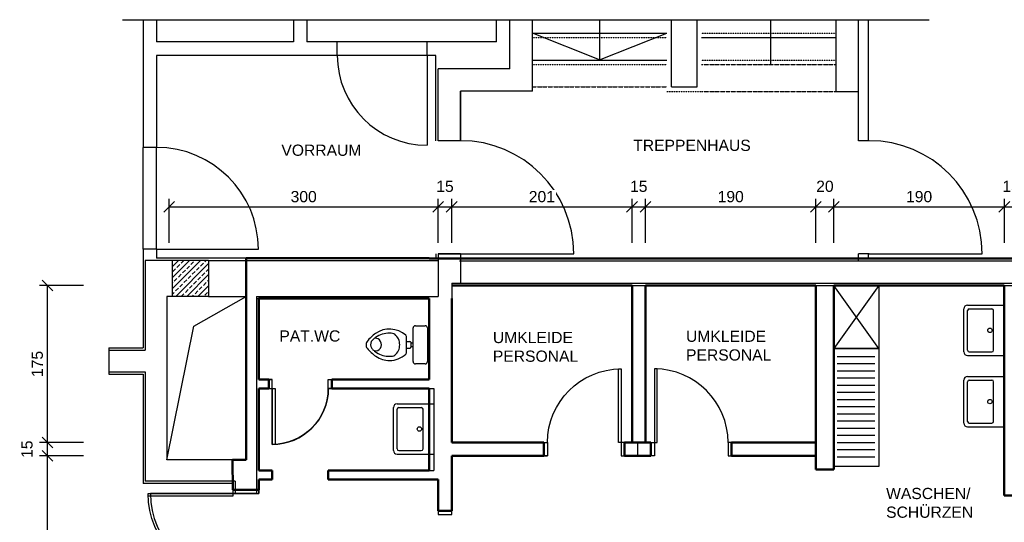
# Model space of a CAD drawing. Header units: centimetres. Extents: x 668 to 2370, y 1361 to 3010.
# Tile 4 of 5: x 668 to 1765, y 2450 to 3010. Entities that reach past the tile are written whole.
import ezdxf

# ---------------------------------------------------------------- set-up
doc = ezdxf.new("R2010")
doc.units = ezdxf.units.CM
doc.header["$LTSCALE"] = 0.4
doc.header["$PDSIZE"] = -2
for name, pattern in [('AUSGEZOGEN', [0]), ('GESTRICHELT2', [0.375, 0.25, -0.125]), ('GETRENNT', [1.25, 0.5, -0.25, 0, -0.25, 0, -0.25])]:
    doc.linetypes.add(name, pattern=pattern)
doc.layers.get('Defpoints').update_dxf_attribs({"color": 140})
doc.layers.add('A_Doors', color=8, linetype='Continuous', lineweight=25)
doc.layers.add('A_Walls', color=7, linetype='Continuous', lineweight=50)
for name, color, linetype in [('L00_WALLS', 10, 'Continuous'), ('L03_DOORS', 72, 'Continuous'), ('L04', 8, 'Continuous'), ('L08_DIM_PROJECT', 7, 'Continuous'), ('L13_ADD_EQUIPMENT', 5, 'Continuous'), ('L90_TEXT_PROJECT', 7, 'Continuous')]:
    doc.layers.add(name, color=color, linetype=linetype)
doc.styles.add('ARIAL', font='arial.ttf')
doc.dimstyles.new('CM-HSCAD', dxfattribs={"dimscale": 0, "dimtxt": 2.5, "dimasz": 1, "dimexe": 1.8, "dimexo": 0, "dimgap": 1, "dimtad": 1, "dimdec": 1, "dimdsep": 46, "dimtxsty": 'ARIAL', "dimtsz": 1.2, "dimcen": 0, "dimadec": 1, "dimazin": 0, "dimtfac": 1, "dimtdec": 1, "dimtmove": 2, "dimatfit": 3, "dimldrblk": 'NONE', "dimfxl": 1, "dimtolj": 1, "dimarcsym": 0})

# ---------------------------------------------------------------- blocks, each defined once
blk = doc.blocks.new('*X205')
at = {"color": 0}
for p, q in [((2301.6, 3143), (2332.5, 3174)), ((2301.6, 3155.4), (2320.2, 3174)), ((2301.6, 3167.8), (2307.8, 3174)), ((2301.6, 3174), (2301.6, 3174)), ((2310.9, 3170.9), (2314, 3174)), ((2321.7, 3169.4), (2324.8, 3172.5)), ((2337.2, 3172.5), (2338.7, 3174)), ((2301.6, 3161.7), (2304.7, 3164.7)), ((2304.9, 3134), (2341.6, 3170.7)), ((2306.3, 3166.3), (2309.4, 3169.4)), ((2312.5, 3160.1), (2315.6, 3163.2)), ((2317.1, 3164.7), (2320.2, 3167.8)), ((2323.3, 3158.6), (2326.4, 3161.7)), ((2327.9, 3163.2), (2331, 3166.3)), ((2332.6, 3167.8), (2335.7, 3170.9)), ((2338.8, 3161.7), (2341.6, 3164.5)), ((2303.2, 3150.8), (2306.3, 3153.9)), ((2307.8, 3155.5), (2310.9, 3158.6)), ((2314, 3149.3), (2317.1, 3152.4)), ((2317.3, 3134), (2341.6, 3158.3)), ((2318.6, 3153.9), (2321.7, 3157)), ((2324.8, 3147.7), (2327.9, 3150.8)), ((2329.5, 3152.4), (2332.6, 3155.5)), ((2334.1, 3157), (2337.2, 3160.1)), ((2340.3, 3150.8), (2341.6, 3152.1)), ((2301.6, 3149.2), (2301.6, 3149.3)), ((2304.7, 3140), (2307.8, 3143.1)), ((2309.4, 3144.6), (2312.5, 3147.7)), ((2315.6, 3138.4), (2318.6, 3141.5)), ((2320.2, 3143.1), (2323.3, 3146.2)), ((2326.4, 3136.9), (2329.5, 3140)), ((2329.7, 3134), (2341.6, 3145.9)), ((2331, 3141.5), (2334.1, 3144.6)), ((2335.7, 3146.2), (2338.8, 3149.3)), ((2301.6, 3136.8), (2303.2, 3138.4)), ((2311.1, 3134), (2314, 3136.9)), ((2323.5, 3134), (2324.8, 3135.4)), ((2337.2, 3135.4), (2340.3, 3138.4))]:
    blk.add_line(p, q, dxfattribs=at)
blk = doc.blocks.new('IMW1040296C-251105154818-0007')
at = {"layer": 'L13_ADD_EQUIPMENT'}
for p, q in [((-3.8, 26), (-3.8, 22)), ((3.7, 26), (3.7, 22)), ((-21.3, 5), (-21.3, 16)), ((2.7, 21), (-2.8, 21)), ((-2, 21), (-2, 19.2)), ((-2, 19.2), (-2, 18.5)), ((2, 21), (2, 18.5)), ((21.2, 16), (21.2, 5)), ((18.7, 2.5), (-18.8, 2.5))]:
    blk.add_line(p, q, dxfattribs=at)
at = {"layer": 'L13_ADD_EQUIPMENT', "linetype": 'AUSGEZOGEN'}
blk.add_line((-18.8, 18.5), (18.7, 18.5), dxfattribs=at)
at = {"layer": 'L13_ADD_EQUIPMENT'}
blk.add_lwpolyline([(-9.1, 26), (9.1, 26, 0.215332), (10.6, 26.6, 0.344205), (12.6, 60.4, 0.064378), (3.8, 69.8, 0.132701), (1.4, 70.9, 0.060234), (-1.7, 70.8, 0.042014), (-2.2, 70.7, 0.098556), (-3.9, 69.8, 0.066304), (-12.8, 60, 0.149056), (-17.5, 44.7, 0.181464), (-10.6, 26.6, 0.215345)], format="xyb", close=True, dxfattribs=at)
for centre, radius, start, end in [((0.1, 57.9), 8, 64.607, 117.0374), ((1.9, 67.5), 3, 50.4724, 50.4724), ((14.6, 44.7), 27.5, 148.3299, 179.9378), ((32.3, 30.5), 50.1, 141.7883, 145.0898), ((32.2, 30.5), 50, 138.0311, 141.7763), ((0.1, 60.8), 7.09, 172.3843, 5.4656), ((-1.3, 60.6), 5, 117.0374, 138.0311), ((2.2, 62.5), 3, 64.607, 64.607), ((1.4, 60.6), 5, 41.1701, 64.607), ((-32.5, 31.1), 49.9, 37.0012, 41.1701), ((-32.5, 31), 50, 35.7462, 36.9808), ((-14.6, 44.7), 27.5, 0.018, 34.4411), ((14.6, 44.7), 27.5, 179.9808, 186.8754), ((-14.6, 44.7), 27.5, 353.1212, 359.9762), ((-7.8, 42), 5, 186.8754, 219.2979), ((0, 48.4), 15, 219.2979, 320.6979), ((7.7, 42), 5, 320.6979, 353.1212), ((-2.8, 22), 1, 179.9939, 270), ((2.7, 22), 1, 270, 0), ((-18.8, 16), 2.5, 89.9985, 179.9983), ((18.7, 16), 2.5, 359.9985, 89.9983), ((-18.8, 5), 2.5, 180, 269.9997), ((18.7, 5), 2.5, 270.0017, 0.0015)]:
    blk.add_arc(centre, radius, start, end, dxfattribs=at)
blk = doc.blocks.new('IMW1040296C-251105154818-0008')
at = {"layer": 'L13_ADD_EQUIPMENT'}
for p, q in [((-28.00018, -40.960005), (-28.00018, 0.03998)), ((27.99942, -40.960005), (27.99942, 0.03998)), ((-24.00055, -38.960265), (-24.00055, -13.960415)), ((21.999435, -11.96037), (-22.00058, -11.96037)), ((23.999405, -38.96034), (23.999405, -13.960415)), ((21.999435, -40.96031), (-22.000655, -40.960235)), ((23.999405, -44.96002), (-24.000165, -44.96002))]:
    blk.add_line(p, q, dxfattribs=at)
blk.add_circle((0, -15.999985), 2.499845, dxfattribs=at)
for centre, radius, start, end in [((-22.00058, -13.960415), 1.99997, 90.00026, 180), ((21.99936, -13.960415), 2.000045, 359.998111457, 89.997851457), ((-24.000165, -40.960005), 4.000015, 180, 269.99974), ((-22.00058, -38.960265), 1.99997, 180, 269.99974), ((21.999435, -38.960265), 2.000045, 270, 359.99974), ((23.999325, -40.960005), 4.000015, 270.001145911, 0.000885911)]:
    blk.add_arc(centre, radius, start, end, dxfattribs=at)
blk = doc.blocks.new('*D216')
at = {"layer": 'Defpoints', "color": 0, "transparency": 16777216}
for p in [(698.6, 2523.7), (738.6, 2523.7), (738.6, 2204.6)]:
    blk.add_point(p, dxfattribs=at)
at = {"layer": 'L08_DIM_PROJECT', "color": 0, "lineweight": -2, "transparency": 16777216}
for p, q in [((704.6, 2517.7), (692.6, 2529.7)), ((738.6, 2523.7), (689.6, 2523.7)), ((698.6, 2204.6), (698.6, 2523.7)), ((704.6, 2198.6), (692.6, 2210.6)), ((738.6, 2204.6), (689.6, 2204.6))]:
    blk.add_line(p, q, dxfattribs=at)
at = {"layer": 'L08_DIM_PROJECT', "color": 0, "transparency": 16777216, "insert": (687.2, 2364.1), "char_height": 12.5, "attachment_point": 5, "rotation": 90, "style": 'ARIAL', "bg_fill": 3, "box_fill_scale": 1.1, "bg_fill_color": 256, "bg_fill_true_color": 13158600, "bg_fill_transparency": 0}
blk.add_mtext('\\A1;319.1', dxfattribs=at)
blk = doc.blocks.new('_None')
blk = doc.blocks.new('*D217')
at = {"layer": 'Defpoints', "color": 0, "transparency": 16777216}
for p in [(698.6, 2538.7), (738.6, 2538.7), (738.6, 2523.7)]:
    blk.add_point(p, dxfattribs=at)
at = {"layer": 'L08_DIM_PROJECT', "color": 0, "lineweight": -2, "transparency": 16777216}
for p, q in [((738.6, 2538.7), (689.6, 2538.7)), ((704.6, 2532.7), (692.6, 2544.7)), ((698.6, 2523.7), (698.6, 2538.7)), ((704.6, 2517.7), (692.6, 2529.7)), ((738.6, 2523.7), (689.6, 2523.7))]:
    blk.add_line(p, q, dxfattribs=at)
at = {"layer": 'L08_DIM_PROJECT', "color": 0, "transparency": 16777216, "insert": (675.7, 2531.2), "char_height": 12.5, "attachment_point": 5, "rotation": 90, "style": 'ARIAL', "bg_fill": 3, "box_fill_scale": 1.1, "bg_fill_color": 256, "bg_fill_true_color": 13158600, "bg_fill_transparency": 0}
blk.add_mtext('\\A1;15', dxfattribs=at)
blk = doc.blocks.new('*D218')
at = {"layer": 'Defpoints', "color": 0, "transparency": 16777216}
for p in [(698.6, 2713.7), (738.6, 2713.7), (738.6, 2538.7)]:
    blk.add_point(p, dxfattribs=at)
at = {"layer": 'L08_DIM_PROJECT', "color": 0, "lineweight": -2, "transparency": 16777216}
for p, q in [((738.6, 2713.7), (689.6, 2713.7)), ((704.6, 2707.7), (692.6, 2719.7)), ((698.6, 2538.7), (698.6, 2713.7)), ((738.6, 2538.7), (689.6, 2538.7)), ((704.6, 2532.7), (692.6, 2544.7))]:
    blk.add_line(p, q, dxfattribs=at)
at = {"layer": 'L08_DIM_PROJECT', "color": 0, "transparency": 16777216, "insert": (687.2, 2626.2), "char_height": 12.5, "attachment_point": 5, "rotation": 90, "style": 'ARIAL', "bg_fill": 3, "box_fill_scale": 1.1, "bg_fill_color": 256, "bg_fill_true_color": 13158600, "bg_fill_transparency": 0}
blk.add_mtext('\\A1;175', dxfattribs=at)
blk = doc.blocks.new('*D232')
at = {"layer": 'Defpoints', "color": 0, "transparency": 16777216}
for p in [(1134.1, 2801.2), (834.1, 2761.2), (1134.1, 2761.2)]:
    blk.add_point(p, dxfattribs=at)
at = {"layer": 'L08_DIM_PROJECT', "color": 0, "lineweight": -2, "transparency": 16777216}
for p, q in [((834.1, 2761.2), (834.1, 2810.2)), ((1134.1, 2761.2), (1134.1, 2810.2)), ((828.1, 2795.2), (840.1, 2807.2)), ((834.1, 2801.2), (1134.1, 2801.2)), ((1128.1, 2795.2), (1140.1, 2807.2))]:
    blk.add_line(p, q, dxfattribs=at)
at = {"layer": 'L08_DIM_PROJECT', "color": 0, "transparency": 16777216, "insert": (984.1, 2812.6), "char_height": 12.5, "attachment_point": 5, "style": 'ARIAL', "bg_fill": 3, "box_fill_scale": 1.1, "bg_fill_color": 256, "bg_fill_true_color": 13158600, "bg_fill_transparency": 0}
blk.add_mtext('\\A1;300', dxfattribs=at)
blk = doc.blocks.new('*D233')
at = {"layer": 'Defpoints', "color": 0, "transparency": 16777216}
for p in [(1149.1, 2801.2), (1134.1, 2761.2), (1149.1, 2761.2)]:
    blk.add_point(p, dxfattribs=at)
at = {"layer": 'L08_DIM_PROJECT', "color": 0, "lineweight": -2, "transparency": 16777216}
for p, q in [((1134.1, 2761.2), (1134.1, 2810.2)), ((1149.1, 2761.2), (1149.1, 2810.2)), ((1128.1, 2795.2), (1140.1, 2807.2)), ((1134.1, 2801.2), (1149.1, 2801.2)), ((1143.1, 2795.2), (1155.1, 2807.2))]:
    blk.add_line(p, q, dxfattribs=at)
at = {"layer": 'L08_DIM_PROJECT', "color": 0, "transparency": 16777216, "insert": (1141.6, 2824.1), "char_height": 12.5, "attachment_point": 5, "style": 'ARIAL', "bg_fill": 3, "box_fill_scale": 1.1, "bg_fill_color": 256, "bg_fill_true_color": 13158600, "bg_fill_transparency": 0}
blk.add_mtext('\\A1;15', dxfattribs=at)
blk = doc.blocks.new('*D234')
at = {"layer": 'Defpoints', "color": 0, "transparency": 16777216}
for p in [(1575.1, 2801.2), (1555.1, 2761.2), (1575.1, 2761.2)]:
    blk.add_point(p, dxfattribs=at)
at = {"layer": 'L08_DIM_PROJECT', "color": 0, "lineweight": -2, "transparency": 16777216}
for p, q in [((1555.1, 2761.2), (1555.1, 2810.2)), ((1575.1, 2761.2), (1575.1, 2810.2)), ((1549.1, 2795.2), (1561.1, 2807.2)), ((1555.1, 2801.2), (1575.1, 2801.2)), ((1569.1, 2795.2), (1581.1, 2807.2))]:
    blk.add_line(p, q, dxfattribs=at)
at = {"layer": 'L08_DIM_PROJECT', "color": 0, "transparency": 16777216, "insert": (1565.1, 2824.1), "char_height": 12.5, "attachment_point": 5, "style": 'ARIAL', "bg_fill": 3, "box_fill_scale": 1.1, "bg_fill_color": 256, "bg_fill_true_color": 13158600, "bg_fill_transparency": 0}
blk.add_mtext('\\A1;20', dxfattribs=at)
blk = doc.blocks.new('*D235')
at = {"layer": 'Defpoints', "color": 0, "transparency": 16777216}
for p in [(1765.1, 2801.2), (1575.1, 2761.2), (1765.1, 2761.2)]:
    blk.add_point(p, dxfattribs=at)
at = {"layer": 'L08_DIM_PROJECT', "color": 0, "lineweight": -2, "transparency": 16777216}
for p, q in [((1575.1, 2761.2), (1575.1, 2810.2)), ((1765.1, 2761.2), (1765.1, 2810.2)), ((1569.1, 2795.2), (1581.1, 2807.2)), ((1575.1, 2801.2), (1765.1, 2801.2)), ((1759.1, 2795.2), (1771.1, 2807.2))]:
    blk.add_line(p, q, dxfattribs=at)
at = {"layer": 'L08_DIM_PROJECT', "color": 0, "transparency": 16777216, "insert": (1670.1, 2812.6), "char_height": 12.5, "attachment_point": 5, "style": 'ARIAL', "bg_fill": 3, "box_fill_scale": 1.1, "bg_fill_color": 256, "bg_fill_true_color": 13158600, "bg_fill_transparency": 0}
blk.add_mtext('\\A1;190', dxfattribs=at)
blk = doc.blocks.new('*D236')
at = {"layer": 'Defpoints', "color": 0, "transparency": 16777216}
for p in [(1780.1, 2801.2), (1765.1, 2761.2), (1780.1, 2761.2)]:
    blk.add_point(p, dxfattribs=at)
at = {"layer": 'L08_DIM_PROJECT', "color": 0, "lineweight": -2, "transparency": 16777216}
for p, q in [((1765.1, 2761.2), (1765.1, 2810.2)), ((1780.1, 2761.2), (1780.1, 2810.2)), ((1759.1, 2795.2), (1771.1, 2807.2)), ((1765.1, 2801.2), (1780.1, 2801.2)), ((1774.1, 2795.2), (1786.1, 2807.2))]:
    blk.add_line(p, q, dxfattribs=at)
at = {"layer": 'L08_DIM_PROJECT', "color": 0, "transparency": 16777216, "insert": (1772.6, 2824.1), "char_height": 12.5, "attachment_point": 5, "style": 'ARIAL', "bg_fill": 3, "box_fill_scale": 1.1, "bg_fill_color": 256, "bg_fill_true_color": 13158600, "bg_fill_transparency": 0}
blk.add_mtext('\\A1;15', dxfattribs=at)
blk = doc.blocks.new('*D238')
at = {"layer": 'Defpoints', "color": 0, "transparency": 16777216}
for p in [(1350.1, 2801.2), (1149.1, 2761.2), (1350.1, 2761.2)]:
    blk.add_point(p, dxfattribs=at)
at = {"layer": 'L08_DIM_PROJECT', "color": 0, "lineweight": -2, "transparency": 16777216}
for p, q in [((1149.1, 2761.2), (1149.1, 2810.2)), ((1350.1, 2761.2), (1350.1, 2810.2)), ((1143.1, 2795.2), (1155.1, 2807.2)), ((1149.1, 2801.2), (1350.1, 2801.2)), ((1344.1, 2795.2), (1356.1, 2807.2))]:
    blk.add_line(p, q, dxfattribs=at)
at = {"layer": 'L08_DIM_PROJECT', "color": 0, "transparency": 16777216, "insert": (1249.6, 2812.6), "char_height": 12.5, "attachment_point": 5, "style": 'ARIAL', "bg_fill": 3, "box_fill_scale": 1.1, "bg_fill_color": 256, "bg_fill_true_color": 13158600, "bg_fill_transparency": 0}
blk.add_mtext('\\A1;201', dxfattribs=at)
blk = doc.blocks.new('*D239')
at = {"layer": 'Defpoints', "color": 0, "transparency": 16777216}
for p in [(1365.1, 2801.2), (1350.1, 2761.2), (1365.1, 2761.2)]:
    blk.add_point(p, dxfattribs=at)
at = {"layer": 'L08_DIM_PROJECT', "color": 0, "lineweight": -2, "transparency": 16777216}
for p, q in [((1350.1, 2761.2), (1350.1, 2810.2)), ((1365.1, 2761.2), (1365.1, 2810.2)), ((1344.1, 2795.2), (1356.1, 2807.2)), ((1350.1, 2801.2), (1365.1, 2801.2)), ((1359.1, 2795.2), (1371.1, 2807.2))]:
    blk.add_line(p, q, dxfattribs=at)
at = {"layer": 'L08_DIM_PROJECT', "color": 0, "transparency": 16777216, "insert": (1357.6, 2824.1), "char_height": 12.5, "attachment_point": 5, "style": 'ARIAL', "bg_fill": 3, "box_fill_scale": 1.1, "bg_fill_color": 256, "bg_fill_true_color": 13158600, "bg_fill_transparency": 0}
blk.add_mtext('\\A1;15', dxfattribs=at)
blk = doc.blocks.new('*D241')
at = {"layer": 'Defpoints', "color": 0, "transparency": 16777216}
for p in [(1555.1, 2801.2), (1365.1, 2761.2), (1555.1, 2761.2)]:
    blk.add_point(p, dxfattribs=at)
at = {"layer": 'L08_DIM_PROJECT', "color": 0, "lineweight": -2, "transparency": 16777216}
for p, q in [((1365.1, 2761.2), (1365.1, 2810.2)), ((1555.1, 2761.2), (1555.1, 2810.2)), ((1359.1, 2795.2), (1371.1, 2807.2)), ((1365.1, 2801.2), (1555.1, 2801.2)), ((1549.1, 2795.2), (1561.1, 2807.2))]:
    blk.add_line(p, q, dxfattribs=at)
at = {"layer": 'L08_DIM_PROJECT', "color": 0, "transparency": 16777216, "insert": (1460.1, 2812.6), "char_height": 12.5, "attachment_point": 5, "style": 'ARIAL', "bg_fill": 3, "box_fill_scale": 1.1, "bg_fill_color": 256, "bg_fill_true_color": 13158600, "bg_fill_transparency": 0}
blk.add_mtext('\\A1;190', dxfattribs=at)

msp = doc.modelspace()

# ---------------------------------------------------------------- linework, layer by layer
for p, q in [((782.15, 3009.84), (1681.33, 3009.84)), ((1313.7, 3009.84), (1313.7, 2964.93)), ((1504.84, 2959.87), (1504.84, 3009.84)), ((1313.7, 2964.93), (1238.98, 2994.9)), ((1313.7, 2964.93), (1388.98, 2994.9)), ((861.78, 2668.3), (920.07, 2701.51)), ((831.57, 2519.51), (861.78, 2668.3))]:
    msp.add_line(p, q)
at = {"color": 7, "linetype": 'Continuous'}
for p, q in [((1238.98, 2994.9), (1388.98, 2994.9)), ((1427.57, 2989.9), (1577.57, 2989.9)), ((1238.98, 2964.9), (1388.98, 2964.9))]:
    msp.add_line(p, q, dxfattribs=at)
at = {"color": 7, "linetype": 'GESTRICHELT2'}
for p, q in [((1238.98, 2989.9), (1388.98, 2989.9)), ((1427.57, 2994.9), (1577.57, 2994.9)), ((1427.57, 2964.9), (1577.57, 2964.9)), ((1238.98, 2959.9), (1388.98, 2959.9)), ((1388.98, 2929.9), (1427.57, 2929.9))]:
    msp.add_line(p, q, dxfattribs=at)
at = {"color": 7, "linetype": 'GETRENNT'}
for p, q in [((1427.57, 2959.9), (1577.57, 2959.9)), ((1238.98, 2934.9), (1388.98, 2934.9))]:
    msp.add_line(p, q, dxfattribs=at)
at = {"linetype": 'GETRENNT'}
msp.add_line((1427.57, 2929.9), (1577.57, 2929.9), dxfattribs=at)
at = {"layer": 'A_Doors', "color": 244, "linetype": 'Continuous', "lineweight": 25, "true_color": 0x991b1e}
for points in [[(1337.86, 2538.68), (1334.86, 2538.68), (1334.86, 2620.68), (1337.86, 2620.68)], [(1375.13, 2538.68), (1378.13, 2538.68), (1378.13, 2620.68), (1375.13, 2620.68)], [(1255.86, 2523.68), (1251.86, 2523.68), (1251.86, 2538.68), (1255.86, 2538.68)], [(1337.86, 2523.68), (1341.86, 2523.68), (1341.86, 2538.68), (1337.86, 2538.68)], [(1375.13, 2523.68), (1371.13, 2523.68), (1371.13, 2538.68), (1375.13, 2538.68)], [(1457.13, 2523.68), (1461.13, 2523.68), (1461.13, 2538.68), (1457.13, 2538.68)]]:
    msp.add_lwpolyline(points, close=True, dxfattribs=at)
at = {"layer": 'A_Doors', "color": 8, "linetype": 'Continuous', "lineweight": 25}
for points in [[(949.14, 2609.01), (945.14, 2609.01), (945.14, 2599.01), (949.14, 2599.01)], [(1011.56, 2609.01), (1015.56, 2609.01), (1015.56, 2599.01), (1011.56, 2599.01)], [(949.14, 2599.01), (952.14, 2599.01), (952.14, 2536.59), (949.14, 2536.59)], [(949.12, 2507.51), (949.07, 2507.51), (949.06, 2497.44), (949.11, 2497.44)], [(1011.52, 2507.49), (1011.57, 2507.49), (1011.56, 2497.42), (1011.51, 2497.42)], [(1555.1, 2508.63), (1555.1, 2508.68), (1575.07, 2508.68), (1575.07, 2508.63)], [(904.94, 2481.93), (904.94, 2478.93), (810.66, 2478.87), (810.66, 2481.87)], [(934.09, 2481.94), (934.08, 2485.94), (904.94, 2485.93), (904.94, 2481.93)], [(1149.07, 2458.51), (1149.07, 2462.51), (1134.07, 2462.51), (1134.07, 2458.51)]]:
    msp.add_lwpolyline(points, close=True, dxfattribs=at)
at = {"layer": 'A_Doors', "color": 244, "linetype": 'Continuous', "lineweight": 25, "true_color": 0x991b1e, "extrusion": (0, 0, -1)}
msp.add_arc((-1337.86, 2538.68), 82, 0, 90, dxfattribs=at)
at = {"layer": 'A_Doors', "color": 244, "linetype": 'Continuous', "lineweight": 25, "true_color": 0x991b1e}
msp.add_arc((1375.13, 2538.68), 82, 360, 90, dxfattribs=at)
at = {"layer": 'A_Doors', "color": 8, "linetype": 'Continuous', "lineweight": 25, "extrusion": (0, 0, -1)}
for centre, radius, start, end in [((-949.14, 2599.01), 62.42, 180, 270), ((-904.94, 2481.93), 94.28, 269.96838, 359.96838)]:
    msp.add_arc(centre, radius, start, end, dxfattribs=at)
at = {"layer": 'A_Walls', "color": 7, "linetype": 'Continuous', "lineweight": 50}
for p, q in [((920.07, 2519.5), (920.07, 2744.01)), ((1124.07, 2744.01), (920.07, 2744.01)), ((1124.07, 2743.68), (2207.57, 2743.68)), ((1149.07, 2713.68), (1350.07, 2713.68)), ((1365.07, 2713.68), (1555.1, 2713.68)), ((1555.1, 2713.68), (1555.1, 2508.68)), ((1575.07, 2713.68), (1765.06, 2713.68)), ((1575.07, 2508.68), (1575.07, 2713.68)), ((934.07, 2609.01), (934.07, 2699.01)), ((934.07, 2699.01), (1124.07, 2699.01)), ((1124.07, 2699.01), (1124.07, 2609.01)), ((1149.07, 2538.68), (1149.07, 2699.01)), ((945.14, 2609.01), (934.07, 2609.01)), ((945.14, 2599.01), (945.14, 2609.01)), ((1015.56, 2609.01), (1015.56, 2599.01)), ((1124.07, 2609.01), (1015.56, 2609.01)), ((934.07, 2519.51), (934.07, 2599.01)), ((934.07, 2599.01), (945.14, 2599.01)), ((1015.56, 2599.01), (1124.07, 2599.01)), ((1124.07, 2507.45), (1124.07, 2599.01)), ((1251.86, 2538.68), (1149.07, 2538.68)), ((1251.86, 2523.68), (1251.86, 2538.68)), ((1371.13, 2538.68), (1341.86, 2538.68)), ((1341.86, 2538.68), (1341.86, 2523.68)), ((1371.13, 2523.68), (1371.13, 2538.68)), ((1555.07, 2538.68), (1461.13, 2538.68)), ((1461.13, 2538.68), (1461.13, 2523.68)), ((1555.07, 2523.68), (1555.07, 2538.68)), ((920.07, 2519.5), (904.92, 2519.49)), ((904.94, 2485.93), (904.92, 2519.49)), ((934.07, 2507.51), (934.07, 2519.51)), ((1149.07, 2497.39), (1149.07, 2523.68)), ((1149.07, 2523.68), (1251.86, 2523.68)), ((1341.86, 2523.68), (1371.13, 2523.68)), ((1461.13, 2523.68), (1555.07, 2523.68)), ((949.07, 2507.51), (934.07, 2507.51)), ((949.06, 2497.44), (949.07, 2507.51)), ((1011.57, 2507.49), (1011.56, 2497.42)), ((1124.07, 2507.45), (1011.57, 2507.49)), ((1555.1, 2508.68), (1575.07, 2508.68)), ((934.08, 2485.94), (934.08, 2497.45)), ((934.08, 2497.45), (949.06, 2497.44)), ((1011.56, 2497.42), (1134.07, 2497.39)), ((1134.07, 2497.39), (1134.07, 2462.51)), ((1149.07, 2462.51), (1149.07, 2497.39)), ((904.94, 2485.93), (934.08, 2485.94)), ((1134.07, 2462.51), (1149.07, 2462.51))]:
    msp.add_line(p, q, dxfattribs=at)
at = {"layer": 'A_Walls', "color": 244, "linetype": 'Continuous', "lineweight": 50, "true_color": 0x991b1e}
for p, q in [((1350.07, 2713.68), (1350.1, 2538.64)), ((1365.1, 2538.64), (1365.07, 2713.68)), ((1765.06, 2713.68), (1765.06, 2479.68)), ((1350.1, 2538.64), (1365.1, 2538.64)), ((1765.06, 2479.68), (1780.06, 2479.68))]:
    msp.add_line(p, q, dxfattribs=at)
at = {"layer": 'L00_WALLS', "linetype": 'Continuous'}
for p, q in [((805.07, 3009.84), (805.07, 2867.51)), ((820.07, 3009.84), (820.07, 2985.01)), ((972.57, 3009.84), (972.57, 2985.01)), ((987.57, 3009.84), (987.57, 2985.01)), ((820.07, 2970.01), (820.07, 2867.51)), ((805.07, 2754.01), (805.07, 2644.01)), ((820.07, 2754.01), (820.07, 2744.01)), ((1131.57, 2749.01), (1131.57, 2744.01)), ((1134.07, 2749.01), (1134.07, 2701.51)), ((1159.07, 2749.01), (1159.07, 2716.18)), ((807.57, 2741.51), (807.57, 2641.51)), ((1149.07, 2716.18), (1149.07, 2538.68)), ((1555.07, 2713.68), (1555.07, 2538.68)), ((1575.07, 2713.68), (1575.07, 2508.68)), ((831.57, 2701.51), (831.57, 2519.51)), ((920.07, 2701.51), (920.07, 2519.51)), ((931.57, 2701.51), (931.57, 2482.01)), ((934.07, 2701.51), (934.07, 2609.01)), ((1124.07, 2699.01), (1124.07, 2609.01)), ((805.07, 2615.01), (805.07, 2493.01)), ((805.07, 2615.01), (805.07, 2493.01)), ((807.57, 2617.51), (807.57, 2495.51)), ((934.07, 2599.01), (934.07, 2507.51)), ((1129.07, 2599.01), (1129.07, 2507.51)), ((1149.07, 2523.68), (1149.07, 2462.51)), ((1555.07, 2523.68), (1555.07, 2508.68)), ((905.07, 2493.01), (905.07, 2482.01)), ((907.57, 2495.51), (907.57, 2482.01)), ((934.07, 2497.51), (934.07, 2482.01)), ((1134.07, 2497.51), (1134.07, 2462.51))]:
    msp.add_line(p, q, dxfattribs=at)
at = {"layer": 'L00_WALLS'}
for p, q in [((1198.98, 2985.01), (1198.98, 3009.84)), ((1213.98, 2955.01), (1213.98, 3009.84)), ((1238.98, 2930.01), (1238.98, 3009.84)), ((1393.98, 2934.9), (1393.98, 3009.84)), ((1422.57, 2934.9), (1422.57, 3009.84)), ((1577.57, 2929.9), (1577.57, 3009.84)), ((1602.57, 2875.01), (1602.57, 3009.84)), ((1613.57, 2875.01), (1613.57, 3009.84)), ((972.57, 2985.01), (820.07, 2985.01)), ((1021.57, 2985.01), (987.57, 2985.01)), ((1021.57, 2970.01), (1021.57, 2985.01)), ((1131.57, 2985.01), (1121.57, 2985.01)), ((1121.57, 2970.01), (1121.57, 2985.01)), ((1198.98, 2985.01), (1131.57, 2985.01)), ((1021.57, 2970.01), (820.07, 2970.01)), ((1131.57, 2970.01), (1121.57, 2970.01)), ((1131.57, 2875.01), (1131.57, 2970.01)), ((1134.07, 2875.01), (1134.07, 2955.01)), ((1213.98, 2955.01), (1134.07, 2955.01)), ((1393.98, 2934.9), (1422.57, 2934.9)), ((1159.07, 2930.01), (1159.07, 2875.01)), ((1238.98, 2930.01), (1159.07, 2930.01)), ((1159.07, 2875.01), (1159.07, 2930.01)), ((1577.57, 2929.9), (1602.57, 2929.9)), ((820.07, 2867.51), (805.07, 2867.51)), ((1159.07, 2875.01), (1134.07, 2875.01)), ((1614.4, 2875.01), (1602.57, 2875.01)), ((820.07, 2754.01), (805.07, 2754.01)), ((1131.57, 2744.01), (820.07, 2744.01)), ((1134.07, 2749.01), (1159.07, 2749.01)), ((1159.07, 2749.01), (1134.07, 2749.01)), ((1602.57, 2741.18), (1602.57, 2749.01)), ((1614.4, 2749.01), (1602.57, 2749.01)), ((1613.57, 2743.68), (1613.57, 2749.01)), ((838.03, 2741.51), (807.57, 2741.51)), ((878.03, 2741.51), (838.03, 2741.51)), ((838.03, 2701.51), (838.03, 2741.51)), ((878.03, 2741.51), (878.03, 2701.51)), ((878.03, 2741.51), (1134.07, 2741.51)), ((1157.88, 2741.18), (2367.57, 2741.18)), ((1613.57, 2743.68), (2370.07, 2743.68)), ((1149.07, 2716.18), (2367.57, 2716.18)), ((1149.07, 2713.68), (2192.57, 2713.68)), ((838.03, 2701.51), (831.57, 2701.51)), ((878.03, 2701.51), (838.03, 2701.51)), ((878.03, 2701.51), (920.07, 2701.51)), ((931.57, 2701.51), (1134.07, 2701.51)), ((931.57, 2699.01), (1124.07, 2699.01)), ((767.01, 2644.01), (805.07, 2644.01)), ((767.01, 2644.01), (767.01, 2615.01)), ((767.01, 2641.51), (807.57, 2641.51)), ((767.01, 2617.51), (807.57, 2617.51)), ((767.01, 2615.01), (805.07, 2615.01)), ((934.07, 2609.01), (949.07, 2609.01)), ((949.07, 2599.01), (949.07, 2609.01)), ((1011.57, 2609.01), (1124.07, 2609.01)), ((1011.57, 2599.01), (1011.57, 2609.01)), ((934.07, 2599.01), (949.07, 2599.01)), ((1011.57, 2599.01), (1129.07, 2599.01)), ((1149.07, 2538.68), (1255.86, 2538.68)), ((1356.57, 2523.68), (1356.57, 2538.68)), ((920.07, 2519.51), (831.57, 2519.51)), ((1149.07, 2523.68), (1255.86, 2523.68)), ((934.07, 2507.51), (949.07, 2507.51)), ((949.07, 2507.51), (949.07, 2497.51)), ((1011.57, 2507.51), (1129.07, 2507.51)), ((1011.57, 2507.51), (1011.57, 2497.51)), ((1555.07, 2508.68), (1575.07, 2508.68)), ((905.07, 2493.01), (805.07, 2493.01)), ((907.57, 2495.51), (807.57, 2495.51)), ((934.07, 2497.51), (949.07, 2497.51)), ((1011.57, 2497.51), (1134.07, 2497.51)), ((931.57, 2482.01), (907.57, 2482.01)), ((1134.07, 2462.51), (1149.07, 2462.51))]:
    msp.add_line(p, q, dxfattribs=at)
at = {"layer": 'L03_DOORS'}
for p, q in [((1121.57, 2970.01), (1121.57, 2870.01)), ((820.07, 2754.01), (933.57, 2754.01)), ((1159.07, 2749.01), (1285.07, 2749.01)), ((1614.4, 2749.01), (1740.4, 2749.01)), ((949.07, 2599.01), (949.07, 2536.51))]:
    msp.add_line(p, q, dxfattribs=at)
at = {"layer": 'L03_DOORS', "linetype": 'Continuous'}
msp.add_line((907.57, 2482.01), (813.32, 2482.01), dxfattribs=at)
at = {"layer": 'L03_DOORS'}
for centre, radius, start, end in [((1121.57, 2970.01), 100, 180, 270), ((820.07, 2754.01), 113.5, 0, 90), ((1159.07, 2749.01), 126, 0, 90), ((1614.4, 2749.01), 126, 0, 90), ((949.07, 2599.01), 62.5, 270, 0)]:
    msp.add_arc(centre, radius, start, end, dxfattribs=at)
at = {"layer": 'L03_DOORS', "linetype": 'Continuous'}
msp.add_arc((907.57, 2482.01), 94.25, 180, 270, dxfattribs=at)
at = {"layer": 'L04'}
for p, q in [((1121.57, 2985.01), (1021.57, 2985.01)), ((1121.57, 2970.01), (1021.57, 2970.01)), ((805.07, 2754.01), (805.07, 2867.51)), ((820.07, 2754.01), (820.07, 2867.51))]:
    msp.add_line(p, q, dxfattribs=at)
at = {"layer": 'L13_ADD_EQUIPMENT'}
for p, q in [((1149.07, 2713.68), (1555.07, 2713.68)), ((1157.88, 2713.68), (1555.07, 2713.68)), ((1555.07, 2713.68), (1555.07, 2653.68)), ((1625.07, 2713.68), (1575.07, 2643.55)), ((1625.07, 2643.55), (1575.07, 2713.68)), ((1620.78, 2634.33), (1578.57, 2634.33)), ((1620.78, 2626.33), (1578.57, 2626.33)), ((1620.78, 2618.33), (1578.57, 2618.33)), ((1620.78, 2610.33), (1578.57, 2610.33)), ((1620.78, 2602.33), (1578.57, 2602.33)), ((1620.78, 2594.33), (1578.57, 2594.33)), ((1620.78, 2586.33), (1578.57, 2586.33)), ((1620.78, 2578.33), (1578.57, 2578.33)), ((1620.78, 2570.33), (1578.57, 2570.33)), ((1620.78, 2562.33), (1578.57, 2562.33)), ((1620.78, 2554.33), (1578.57, 2554.33)), ((1620.78, 2546.33), (1578.57, 2546.33)), ((1620.78, 2538.33), (1578.57, 2538.33)), ((1620.78, 2530.33), (1578.57, 2530.33)), ((1620.78, 2522.33), (1578.57, 2522.33))]:
    msp.add_line(p, q, dxfattribs=at)
for points in [[(1625.07, 2643.55), (1575.07, 2643.55), (1575.07, 2713.68), (1625.07, 2713.68)], [(1625.07, 2643.55), (1625.07, 2512.01), (1575.07, 2512.01), (1575.07, 2643.55)]]:
    msp.add_lwpolyline(points, close=True, dxfattribs=at)

# ---------------------------------------------------------------- block references
msp.add_blockref('*X205', (-1463.42, -432.48))
for name, p, rotation in [('IMW1040296C-251105154818-0008', (1765.02, 2663.64), 270), ('IMW1040296C-251105154818-0007', (1124.57, 2647.62), 90), ('IMW1040296C-251105154818-0008', (1765.02, 2584.27), 270), ('IMW1040296C-251105154818-0008', (1129.1, 2553.67), 270)]:
    msp.add_blockref(name, p, dxfattribs=dict(rotation=rotation))

# ---------------------------------------------------------------- texts
at = {"layer": 'L90_TEXT_PROJECT', "style": 'ARIAL'}
for s, p in [('TREPPENHAUS', (1351.42, 2863.59)), ('VORRAUM', (959.22, 2858.15)), ('PAT.WC', (957.02, 2651.13))]:
    msp.add_text(s, height=12.5, dxfattribs=at).set_placement(p)
at = {"layer": 'L90_TEXT_PROJECT', "color": 244, "true_color": 0x991b1e, "char_height": 12.5, "attachment_point": 1, "style": 'ARIAL'}
for s, width, insert in [('UMKLEIDE\\PPERSONAL', 66.7066, (1194.99, 2661.96)), ('UMKLEIDE\\PPERSONAL', 66.7066, (1410.29, 2663.34)), ('WASCHEN/ SCHÜRZEN', 76.3558, (1633.32, 2488.13))]:
    msp.add_mtext_dynamic_manual_height_columns(s, width=width, gutter_width=62.5, heights=[0], dxfattribs=dict(at, insert=insert))

# ---------------------------------------------------------------- dimensions: what is measured, and where the dimension line sits
at = {"layer": 'L08_DIM_PROJECT'}
dim = msp.add_linear_dim(base=(1575.07, 2801.2), p1=(1555.07, 2761.2), p2=(1575.07, 2761.2), dimstyle='CM-HSCAD', override={"dimscale": 5, "dimtfill": 1}, dxfattribs=at)
dim.commit()
dim.dimension.update_dxf_attribs({"geometry": '*D234', "text_midpoint": (1565.07, 2824.08)})
dim = msp.add_linear_dim(base=(698.63, 2523.68), p1=(738.63, 2204.58), p2=(738.63, 2523.68), angle=90, dimstyle='CM-HSCAD', override={"dimscale": 5, "dimtfill": 1}, dxfattribs=at)
dim.commit()
dim.dimension.update_dxf_attribs({"geometry": '*D216', "text_midpoint": (687.24, 2364.13)})

# ---------------------------------------------------------------- next in the draw order: dimensions: what is measured, and where the dimension line sits
for base, p1, p2, picture, middle in [((1134.07, 2801.2), (834.07, 2761.2), (1134.07, 2761.2), '*D232', (984.07, 2812.58)), ((1765.06, 2801.2), (1575.07, 2761.2), (1765.06, 2761.2), '*D235', (1670.06, 2812.58))]:
    dim = msp.add_linear_dim(base=base, p1=p1, p2=p2, dimstyle='CM-HSCAD', override={"dimscale": 5, "dimtfill": 1}, dxfattribs=at)
    dim.commit()
    dim.dimension.update_dxf_attribs({"geometry": picture, "text_midpoint": middle})
dim = msp.add_linear_dim(base=(698.63, 2538.68), p1=(738.63, 2523.68), p2=(738.63, 2538.68), angle=90, dimstyle='CM-HSCAD', override={"dimscale": 5, "dimtfill": 1}, dxfattribs=at)
dim.commit()
dim.dimension.update_dxf_attribs({"geometry": '*D217', "text_midpoint": (675.75, 2531.18)})

# ---------------------------------------------------------------- next in the draw order: dimensions: what is measured, and where the dimension line sits
for base, p1, p2, picture, middle in [((1149.07, 2801.2), (1134.07, 2761.2), (1149.07, 2761.2), '*D233', (1141.57, 2824.08)), ((1780.06, 2801.2), (1765.06, 2761.2), (1780.06, 2761.2), '*D236', (1772.56, 2824.08))]:
    dim = msp.add_linear_dim(base=base, p1=p1, p2=p2, dimstyle='CM-HSCAD', override={"dimscale": 5, "dimtfill": 1}, dxfattribs=at)
    dim.commit()
    dim.dimension.update_dxf_attribs({"geometry": picture, "text_midpoint": middle})
dim = msp.add_linear_dim(base=(698.63, 2713.68), p1=(738.63, 2538.68), p2=(738.63, 2713.68), angle=90, dimstyle='CM-HSCAD', override={"dimscale": 5, "dimtfill": 1}, dxfattribs=at)
dim.commit()
dim.dimension.update_dxf_attribs({"geometry": '*D218', "text_midpoint": (687.25, 2626.18)})

# ---------------------------------------------------------------- next in the draw order: dimensions: what is measured, and where the dimension line sits
dim = msp.add_linear_dim(base=(1350.08, 2801.2), p1=(1149.07, 2761.2), p2=(1350.08, 2761.2), dimstyle='CM-HSCAD', override={"dimscale": 5, "dimtfill": 1}, dxfattribs=at)
dim.commit()
dim.dimension.update_dxf_attribs({"geometry": '*D238', "text_midpoint": (1249.57, 2812.58)})

# ---------------------------------------------------------------- next in the draw order: dimensions: what is measured, and where the dimension line sits
dim = msp.add_linear_dim(base=(1365.07, 2801.2), p1=(1350.08, 2761.2), p2=(1365.07, 2761.2), dimstyle='CM-HSCAD', override={"dimscale": 5, "dimtfill": 1}, dxfattribs=at)
dim.commit()
dim.dimension.update_dxf_attribs({"geometry": '*D239', "text_midpoint": (1357.57, 2824.08)})

# ---------------------------------------------------------------- next in the draw order: dimensions: what is measured, and where the dimension line sits
dim = msp.add_linear_dim(base=(1555.07, 2801.2), p1=(1365.07, 2761.2), p2=(1555.07, 2761.2), dimstyle='CM-HSCAD', override={"dimscale": 5, "dimtfill": 1}, dxfattribs=at)
dim.commit()
dim.dimension.update_dxf_attribs({"geometry": '*D241', "text_midpoint": (1460.07, 2812.58)})

doc.saveas('drawing.dxf')
